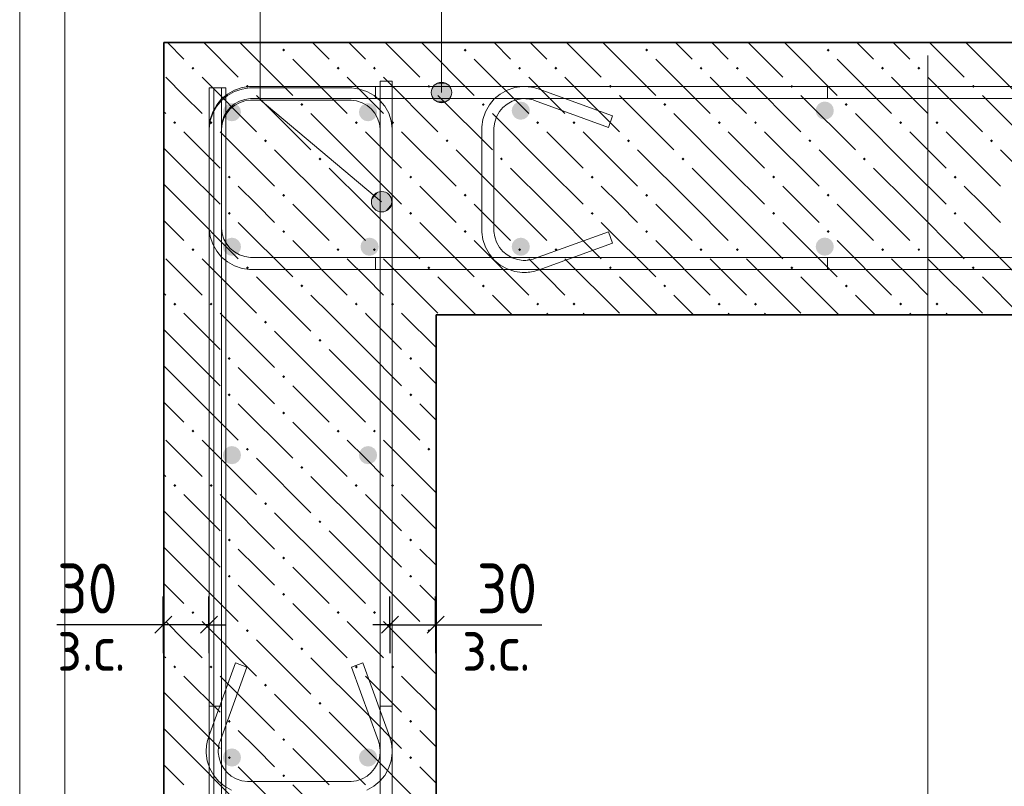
# Model space of a CAD drawing. Header units: millimetres. Extents: x 0 to 21005, y 0 to 14855.
# Tile 43 of 50: x 11630 to 13800, y 11291 to 12982. Entities that reach past the tile are written whole.
import ezdxf

# ---------------------------------------------------------------- set-up
doc = ezdxf.new("R2010")
doc.units = ezdxf.units.MM
for name, color, linetype, lineweight in [('Standard', 7, 'Continuous', 25), ('Позиционная метка линия выноска', 7, 'Continuous', 13), ('Стена фоновая арматура У1', 7, 'Continuous', 25), ('Стена фоновая арматура Х1', 7, 'Continuous', 25), ('Стена фоновая затяжка С-обр.', 7, 'Continuous', 25), ('Стена Хомут', 7, 'Continuous', 25)]:
    doc.layers.add(name, color=color, linetype=linetype, lineweight=lineweight)
doc.layers.add('ЖБ Стена верхний уровень', color=7, linetype='Continuous', lineweight=25, true_color=0x006e00)
doc.layers.add('Размерная выноска', color=7, linetype='Continuous')
doc.styles.add('ISOCPEUR', font='txt')

msp = doc.modelspace()

# ---------------------------------------------------------------- hatches: boundary and pattern name
at = {"layer": 'ЖБ Стена верхний уровень', "linetype": 'Continuous', "lineweight": 18, "transparency": 33554687}
for points in [[(12208.2, 12914.6), (12211.5, 12917.9), (12214.7, 12914.6), (12211.5, 12911.4)], [(12608.2, 12914.6), (12611.5, 12917.9), (12614.7, 12914.6), (12611.5, 12911.4)], [(13008.2, 12914.6), (13011.5, 12917.9), (13014.7, 12914.6), (13011.5, 12911.4)], [(13408.2, 12914.6), (13411.5, 12917.9), (13414.7, 12914.6), (13411.5, 12911.4)], [(12008.2, 12874.6), (12011.5, 12877.9), (12014.7, 12874.6), (12011.5, 12871.4)], [(12328.2, 12874.6), (12331.5, 12877.9), (12334.7, 12874.6), (12331.5, 12871.4)], [(12408.2, 12874.6), (12411.5, 12877.9), (12414.7, 12874.6), (12411.5, 12871.4)], [(12728.2, 12874.6), (12731.5, 12877.9), (12734.7, 12874.6), (12731.5, 12871.4)], [(12808.2, 12874.6), (12811.5, 12877.9), (12814.7, 12874.6), (12811.5, 12871.4)], [(13128.2, 12874.6), (13131.5, 12877.9), (13134.7, 12874.6), (13131.5, 12871.4)], [(13208.2, 12874.6), (13211.5, 12877.9), (13214.7, 12874.6), (13211.5, 12871.4)], [(13528.2, 12874.6), (13531.5, 12877.9), (13534.7, 12874.6), (13531.5, 12871.4)], [(13608.2, 12874.6), (13611.5, 12877.9), (13614.7, 12874.6), (13611.5, 12871.4)], [(12128.2, 12834.6), (12131.5, 12837.9), (12134.7, 12834.6), (12131.5, 12831.4)], [(12528.2, 12834.6), (12531.5, 12837.9), (12534.7, 12834.6), (12531.5, 12831.4)], [(12928.2, 12834.6), (12931.5, 12837.9), (12934.7, 12834.6), (12931.5, 12831.4)], [(13328.2, 12834.6), (13331.5, 12837.9), (13334.7, 12834.6), (13331.5, 12831.4)], [(13728.2, 12834.6), (13731.5, 12837.9), (13734.7, 12834.6), (13731.5, 12831.4)], [(12248.2, 12794.6), (12251.5, 12797.9), (12254.7, 12794.6), (12251.5, 12791.4)], [(12648.2, 12794.6), (12651.5, 12797.9), (12654.7, 12794.6), (12651.5, 12791.4)], [(13048.2, 12794.6), (13051.5, 12797.9), (13054.7, 12794.6), (13051.5, 12791.4)], [(13448.2, 12794.6), (13451.5, 12797.9), (13454.7, 12794.6), (13451.5, 12791.4)], [(11968.2, 12754.6), (11971.5, 12757.9), (11974.7, 12754.6), (11971.5, 12751.4)], [(12048.2, 12754.6), (12051.5, 12757.9), (12054.7, 12754.6), (12051.5, 12751.4)], [(12368.2, 12754.6), (12371.5, 12757.9), (12374.7, 12754.6), (12371.5, 12751.4)], [(12448.2, 12754.6), (12451.5, 12757.9), (12454.7, 12754.6), (12451.5, 12751.4)], [(12768.2, 12754.6), (12771.5, 12757.9), (12774.7, 12754.6), (12771.5, 12751.4)], [(12848.2, 12754.6), (12851.5, 12757.9), (12854.7, 12754.6), (12851.5, 12751.4)], [(13168.2, 12754.6), (13171.5, 12757.9), (13174.7, 12754.6), (13171.5, 12751.4)], [(13248.2, 12754.6), (13251.5, 12757.9), (13254.7, 12754.6), (13251.5, 12751.4)], [(13568.2, 12754.6), (13571.5, 12757.9), (13574.7, 12754.6), (13571.5, 12751.4)], [(13648.2, 12754.6), (13651.5, 12757.9), (13654.7, 12754.6), (13651.5, 12751.4)], [(12168.2, 12714.6), (12171.5, 12717.9), (12174.7, 12714.6), (12171.5, 12711.4)], [(12568.2, 12714.6), (12571.5, 12717.9), (12574.7, 12714.6), (12571.5, 12711.4)], [(12968.2, 12714.6), (12971.5, 12717.9), (12974.7, 12714.6), (12971.5, 12711.4)], [(13368.2, 12714.6), (13371.5, 12717.9), (13374.7, 12714.6), (13371.5, 12711.4)], [(13768.2, 12714.6), (13771.5, 12717.9), (13774.7, 12714.6), (13771.5, 12711.4)], [(12288.2, 12674.6), (12291.5, 12677.9), (12294.7, 12674.6), (12291.5, 12671.4)], [(12688.2, 12674.6), (12691.5, 12677.9), (12694.7, 12674.6), (12691.5, 12671.4)], [(13088.2, 12674.6), (13091.5, 12677.9), (13094.7, 12674.6), (13091.5, 12671.4)], [(13488.2, 12674.6), (13491.5, 12677.9), (13494.7, 12674.6), (13491.5, 12671.4)], [(12088.2, 12634.6), (12091.5, 12637.9), (12094.7, 12634.6), (12091.5, 12631.4)], [(12488.2, 12634.6), (12491.5, 12637.9), (12494.7, 12634.6), (12491.5, 12631.4)], [(12888.2, 12634.6), (12891.5, 12637.9), (12894.7, 12634.6), (12891.5, 12631.4)], [(13288.2, 12634.6), (13291.5, 12637.9), (13294.7, 12634.6), (13291.5, 12631.4)], [(13688.2, 12634.6), (13691.5, 12637.9), (13694.7, 12634.6), (13691.5, 12631.4)], [(12208.2, 12594.6), (12211.5, 12597.9), (12214.7, 12594.6), (12211.5, 12591.4)], [(12608.2, 12594.6), (12611.5, 12597.9), (12614.7, 12594.6), (12611.5, 12591.4)], [(13008.2, 12594.6), (13011.5, 12597.9), (13014.7, 12594.6), (13011.5, 12591.4)], [(13408.2, 12594.6), (13411.5, 12597.9), (13414.7, 12594.6), (13411.5, 12591.4)], [(12088.2, 12554.6), (12091.5, 12557.9), (12094.7, 12554.6), (12091.5, 12551.4)], [(12488.2, 12554.6), (12491.5, 12557.9), (12494.7, 12554.6), (12491.5, 12551.4)], [(12888.2, 12554.6), (12891.5, 12557.9), (12894.7, 12554.6), (12891.5, 12551.4)], [(13288.2, 12554.6), (13291.5, 12557.9), (13294.7, 12554.6), (13291.5, 12551.4)], [(13688.2, 12554.6), (13691.5, 12557.9), (13694.7, 12554.6), (13691.5, 12551.4)], [(12208.2, 12514.6), (12211.5, 12517.9), (12214.7, 12514.6), (12211.5, 12511.4)], [(12608.2, 12514.6), (12611.5, 12517.9), (12614.7, 12514.6), (12611.5, 12511.4)], [(13008.2, 12514.6), (13011.5, 12517.9), (13014.7, 12514.6), (13011.5, 12511.4)], [(13408.2, 12514.6), (13411.5, 12517.9), (13414.7, 12514.6), (13411.5, 12511.4)], [(12008.2, 12474.6), (12011.5, 12477.9), (12014.7, 12474.6), (12011.5, 12471.4)], [(12328.2, 12474.6), (12331.5, 12477.9), (12334.7, 12474.6), (12331.5, 12471.4)], [(12408.2, 12474.6), (12411.5, 12477.9), (12414.7, 12474.6), (12411.5, 12471.4)], [(12728.2, 12474.6), (12731.5, 12477.9), (12734.7, 12474.6), (12731.5, 12471.4)], [(12808.2, 12474.6), (12811.5, 12477.9), (12814.7, 12474.6), (12811.5, 12471.4)], [(13128.2, 12474.6), (13131.5, 12477.9), (13134.7, 12474.6), (13131.5, 12471.4)], [(13208.2, 12474.6), (13211.5, 12477.9), (13214.7, 12474.6), (13211.5, 12471.4)], [(13528.2, 12474.6), (13531.5, 12477.9), (13534.7, 12474.6), (13531.5, 12471.4)], [(13608.2, 12474.6), (13611.5, 12477.9), (13614.7, 12474.6), (13611.5, 12471.4)], [(12128.2, 12434.6), (12131.5, 12437.9), (12134.7, 12434.6), (12131.5, 12431.4)], [(12528.2, 12434.6), (12531.5, 12437.9), (12534.7, 12434.6), (12531.5, 12431.4)], [(12928.2, 12434.6), (12931.5, 12437.9), (12934.7, 12434.6), (12931.5, 12431.4)], [(13328.2, 12434.6), (13331.5, 12437.9), (13334.7, 12434.6), (13331.5, 12431.4)], [(13728.2, 12434.6), (13731.5, 12437.9), (13734.7, 12434.6), (13731.5, 12431.4)], [(12248.2, 12394.6), (12251.5, 12397.9), (12254.7, 12394.6), (12251.5, 12391.4)], [(12648.2, 12394.6), (12651.5, 12397.9), (12654.7, 12394.6), (12651.5, 12391.4)], [(13048.2, 12394.6), (13051.5, 12397.9), (13054.7, 12394.6), (13051.5, 12391.4)], [(13448.2, 12394.6), (13451.5, 12397.9), (13454.7, 12394.6), (13451.5, 12391.4)], [(11968.2, 12354.6), (11971.5, 12357.9), (11974.7, 12354.6), (11971.5, 12351.4)], [(12048.2, 12354.6), (12051.5, 12357.9), (12054.7, 12354.6), (12051.5, 12351.4)], [(12368.2, 12354.6), (12371.5, 12357.9), (12374.7, 12354.6), (12371.5, 12351.4)], [(12448.2, 12354.6), (12451.5, 12357.9), (12454.7, 12354.6), (12451.5, 12351.4)], [(12768.2, 12354.6), (12771.5, 12357.9), (12774.7, 12354.6), (12771.5, 12351.4)], [(12848.2, 12354.6), (12851.5, 12357.9), (12854.7, 12354.6), (12851.5, 12351.4)], [(13168.2, 12354.6), (13171.5, 12357.9), (13174.7, 12354.6), (13171.5, 12351.4)], [(13248.2, 12354.6), (13251.5, 12357.9), (13254.7, 12354.6), (13251.5, 12351.4)], [(13568.2, 12354.6), (13571.5, 12357.9), (13574.7, 12354.6), (13571.5, 12351.4)], [(13648.2, 12354.6), (13651.5, 12357.9), (13654.7, 12354.6), (13651.5, 12351.4)], [(12168.2, 12314.6), (12171.5, 12317.9), (12174.7, 12314.6), (12171.5, 12311.4)], [(12288.2, 12274.6), (12291.5, 12277.9), (12294.7, 12274.6), (12291.5, 12271.4)], [(12088.2, 12234.6), (12091.5, 12237.9), (12094.7, 12234.6), (12091.5, 12231.4)], [(12488.2, 12234.6), (12491.5, 12237.9), (12494.7, 12234.6), (12491.5, 12231.4)], [(12208.2, 12194.6), (12211.5, 12197.9), (12214.7, 12194.6), (12211.5, 12191.4)], [(12088.2, 12154.6), (12091.5, 12157.9), (12094.7, 12154.6), (12091.5, 12151.4)], [(12488.2, 12154.6), (12491.5, 12157.9), (12494.7, 12154.6), (12491.5, 12151.4)], [(12208.2, 12114.6), (12211.5, 12117.9), (12214.7, 12114.6), (12211.5, 12111.4)], [(12008.2, 12074.6), (12011.5, 12077.9), (12014.7, 12074.6), (12011.5, 12071.4)], [(12328.2, 12074.6), (12331.5, 12077.9), (12334.7, 12074.6), (12331.5, 12071.4)], [(12408.2, 12074.6), (12411.5, 12077.9), (12414.7, 12074.6), (12411.5, 12071.4)], [(12128.2, 12034.6), (12131.5, 12037.9), (12134.7, 12034.6), (12131.5, 12031.4)], [(12528.2, 12034.6), (12531.5, 12037.9), (12534.7, 12034.6), (12531.5, 12031.4)], [(12248.2, 11994.6), (12251.5, 11997.9), (12254.7, 11994.6), (12251.5, 11991.4)], [(11968.2, 11954.6), (11971.5, 11957.9), (11974.7, 11954.6), (11971.5, 11951.4)], [(12048.2, 11954.6), (12051.5, 11957.9), (12054.7, 11954.6), (12051.5, 11951.4)], [(12368.2, 11954.6), (12371.5, 11957.9), (12374.7, 11954.6), (12371.5, 11951.4)], [(12448.2, 11954.6), (12451.5, 11957.9), (12454.7, 11954.6), (12451.5, 11951.4)], [(12168.2, 11914.6), (12171.5, 11917.9), (12174.7, 11914.6), (12171.5, 11911.4)], [(12288.2, 11874.6), (12291.5, 11877.9), (12294.7, 11874.6), (12291.5, 11871.4)], [(12088.2, 11834.6), (12091.5, 11837.9), (12094.7, 11834.6), (12091.5, 11831.4)], [(12488.2, 11834.6), (12491.5, 11837.9), (12494.7, 11834.6), (12491.5, 11831.4)], [(12208.2, 11794.6), (12211.5, 11797.9), (12214.7, 11794.6), (12211.5, 11791.4)], [(12088.2, 11754.6), (12091.5, 11757.9), (12094.7, 11754.6), (12091.5, 11751.4)], [(12488.2, 11754.6), (12491.5, 11757.9), (12494.7, 11754.6), (12491.5, 11751.4)], [(12208.2, 11714.6), (12211.5, 11717.9), (12214.7, 11714.6), (12211.5, 11711.4)], [(12008.2, 11674.6), (12011.5, 11677.9), (12014.7, 11674.6), (12011.5, 11671.4)], [(12328.2, 11674.6), (12331.5, 11677.9), (12334.7, 11674.6), (12331.5, 11671.4)], [(12408.2, 11674.6), (12411.5, 11677.9), (12414.7, 11674.6), (12411.5, 11671.4)], [(12128.2, 11634.6), (12131.5, 11637.9), (12134.7, 11634.6), (12131.5, 11631.4)], [(12528.2, 11634.6), (12531.5, 11637.9), (12534.7, 11634.6), (12531.5, 11631.4)], [(12248.2, 11594.6), (12251.5, 11597.9), (12254.7, 11594.6), (12251.5, 11591.4)], [(11968.2, 11554.6), (11971.5, 11557.9), (11974.7, 11554.6), (11971.5, 11551.4)], [(12048.2, 11554.6), (12051.5, 11557.9), (12054.7, 11554.6), (12051.5, 11551.4)], [(12368.2, 11554.6), (12371.5, 11557.9), (12374.7, 11554.6), (12371.5, 11551.4)], [(12448.2, 11554.6), (12451.5, 11557.9), (12454.7, 11554.6), (12451.5, 11551.4)], [(12168.2, 11514.6), (12171.5, 11517.9), (12174.7, 11514.6), (12171.5, 11511.4)], [(12288.2, 11474.6), (12291.5, 11477.9), (12294.7, 11474.6), (12291.5, 11471.4)], [(12088.2, 11434.6), (12091.5, 11437.9), (12094.7, 11434.6), (12091.5, 11431.4)], [(12488.2, 11434.6), (12491.5, 11437.9), (12494.7, 11434.6), (12491.5, 11431.4)], [(12208.2, 11394.6), (12211.5, 11397.9), (12214.7, 11394.6), (12211.5, 11391.4)], [(12088.2, 11354.6), (12091.5, 11357.9), (12094.7, 11354.6), (12091.5, 11351.4)], [(12488.2, 11354.6), (12491.5, 11357.9), (12494.7, 11354.6), (12491.5, 11351.4)], [(12208.2, 11314.6), (12211.5, 11317.9), (12214.7, 11314.6), (12211.5, 11311.4)]]:
    msp.add_hatch(color=7, dxfattribs=at).paths.add_polyline_path(points, flags=16)
at = {"layer": 'Позиционная метка линия выноска', "linetype": 'Continuous', "lineweight": 13, "transparency": 33554687}
for points in [[(12578.6, 12832.3), (12539.9, 12832.3), (12536.8, 12821.1)], [(12578.6, 12832.3), (12536.8, 12821.1), (12581.8, 12821.1)], [(12570.5, 12840.4), (12548, 12840.4), (12539.9, 12832.3)], [(12570.5, 12840.4), (12539.9, 12832.3), (12578.6, 12832.3)], [(12548, 12840.4), (12570.5, 12840.4), (12559.3, 12843.6)], [(12581.8, 12821.1), (12536.8, 12821.1), (12539.9, 12809.8)], [(12581.8, 12821.1), (12539.9, 12809.8), (12578.6, 12809.8)], [(12578.6, 12809.8), (12539.9, 12809.8), (12548, 12801.7)], [(12578.6, 12809.8), (12548, 12801.7), (12570.5, 12801.7)], [(12570.5, 12801.7), (12548, 12801.7), (12559.3, 12798.6)], [(12405.4, 12584.1), (12419.8, 12601.3), (12410.2, 12594.7)], [(12419.8, 12601.3), (12405.4, 12584.1), (12406.4, 12572.7)], [(12419.8, 12601.3), (12406.4, 12572.7), (12431.2, 12602.3)], [(12431.2, 12602.3), (12406.4, 12572.7), (12413, 12563)], [(12431.2, 12602.3), (12413, 12563), (12441.9, 12597.5)], [(12441.9, 12597.5), (12413, 12563), (12423.6, 12558.2)], [(12441.9, 12597.5), (12423.6, 12558.2), (12448.5, 12587.9)], [(12448.5, 12587.9), (12423.6, 12558.2), (12435, 12559.2)], [(12448.5, 12587.9), (12435, 12559.2), (12449.5, 12576.5)], [(12449.5, 12576.5), (12435, 12559.2), (12444.7, 12565.8)]]:
    msp.add_hatch(color=7, dxfattribs=at).paths.add_polyline_path(points)
at = {"layer": 'Стена фоновая арматура Х1', "linetype": 'Continuous', "lineweight": 18, "transparency": 33554687}
for points in [[(12117.4, 12777.7), (12115.9, 12785.4), (12111.6, 12791.9), (12105.1, 12796.2), (12097.4, 12797.7), (12089.8, 12796.2), (12083.3, 12791.9), (12078.9, 12785.4), (12077.4, 12777.7), (12078.9, 12770.1), (12083.3, 12763.6), (12089.8, 12759.2), (12097.4, 12757.7), (12105.1, 12759.2), (12111.6, 12763.6), (12115.9, 12770.1)], [(12417.4, 12777.7), (12415.9, 12785.4), (12411.6, 12791.9), (12405.1, 12796.2), (12397.4, 12797.7), (12389.8, 12796.2), (12383.3, 12791.9), (12378.9, 12785.4), (12377.4, 12777.7), (12378.9, 12770.1), (12383.3, 12763.6), (12389.8, 12759.2), (12397.4, 12757.7), (12405.1, 12759.2), (12411.6, 12763.6), (12415.9, 12770.1)], [(12754.1, 12781), (12752.6, 12788.7), (12748.2, 12795.2), (12741.7, 12799.5), (12734.1, 12801), (12726.4, 12799.5), (12719.9, 12795.2), (12715.6, 12788.7), (12714.1, 12781), (12715.6, 12773.4), (12719.9, 12766.9), (12726.4, 12762.6), (12734.1, 12761), (12741.7, 12762.6), (12748.2, 12766.9), (12752.6, 12773.4)], [(13424.1, 12781.3), (13422.6, 12788.9), (13418.3, 12795.4), (13411.8, 12799.7), (13404.1, 12801.3), (13396.5, 12799.7), (13390, 12795.4), (13385.6, 12788.9), (13384.1, 12781.3), (13385.6, 12773.6), (13390, 12767.1), (13396.5, 12762.8), (13404.1, 12761.3), (13411.8, 12762.8), (13418.3, 12767.1), (13422.6, 12773.6)], [(12117.4, 12481.1), (12115.9, 12488.7), (12111.6, 12495.2), (12105.1, 12499.5), (12097.4, 12501.1), (12089.8, 12499.5), (12083.3, 12495.2), (12078.9, 12488.7), (12077.4, 12481.1), (12078.9, 12473.4), (12083.3, 12466.9), (12089.8, 12462.6), (12097.4, 12461.1), (12105.1, 12462.6), (12111.6, 12466.9), (12115.9, 12473.4)], [(12420.8, 12481.1), (12419.2, 12488.7), (12414.9, 12495.2), (12408.4, 12499.5), (12400.8, 12501.1), (12393.1, 12499.5), (12386.6, 12495.2), (12382.3, 12488.7), (12380.8, 12481.1), (12382.3, 12473.4), (12386.6, 12466.9), (12393.1, 12462.6), (12400.8, 12461.1), (12408.4, 12462.6), (12414.9, 12466.9), (12419.2, 12473.4)], [(12754.1, 12481.1), (12752.6, 12488.7), (12748.2, 12495.2), (12741.7, 12499.5), (12734.1, 12501.1), (12726.4, 12499.5), (12719.9, 12495.2), (12715.6, 12488.7), (12714.1, 12481.1), (12715.6, 12473.4), (12719.9, 12466.9), (12726.4, 12462.6), (12734.1, 12461.1), (12741.7, 12462.6), (12748.2, 12466.9), (12752.6, 12473.4)], [(13424.1, 12481.3), (13422.6, 12489), (13418.3, 12495.4), (13411.8, 12499.8), (13404.1, 12501.3), (13396.5, 12499.8), (13390, 12495.4), (13385.6, 12489), (13384.1, 12481.3), (13385.6, 12473.7), (13390, 12467.2), (13396.5, 12462.8), (13404.1, 12461.3), (13411.8, 12462.8), (13418.3, 12467.2), (13422.6, 12473.7)], [(12117.4, 12021.6), (12115.9, 12029.3), (12111.6, 12035.8), (12105.1, 12040.1), (12097.4, 12041.6), (12089.8, 12040.1), (12083.3, 12035.8), (12078.9, 12029.3), (12077.4, 12021.6), (12078.9, 12014), (12083.3, 12007.5), (12089.8, 12003.2), (12097.4, 12001.6), (12105.1, 12003.2), (12111.6, 12007.5), (12115.9, 12014)], [(12417.4, 12021.6), (12415.9, 12029.3), (12411.6, 12035.8), (12405.1, 12040.1), (12397.4, 12041.6), (12389.8, 12040.1), (12383.3, 12035.8), (12378.9, 12029.3), (12377.4, 12021.6), (12378.9, 12014), (12383.3, 12007.5), (12389.8, 12003.2), (12397.4, 12001.6), (12405.1, 12003.2), (12411.6, 12007.5), (12415.9, 12014)], [(12117.4, 11355), (12115.9, 11362.6), (12111.6, 11369.1), (12105.1, 11373.5), (12097.4, 11375), (12089.8, 11373.5), (12083.3, 11369.1), (12078.9, 11362.6), (12077.4, 11355), (12078.9, 11347.3), (12083.3, 11340.8), (12089.8, 11336.5), (12097.4, 11335), (12105.1, 11336.5), (12111.6, 11340.8), (12115.9, 11347.3)], [(12417.4, 11355), (12415.9, 11362.6), (12411.6, 11369.1), (12405.1, 11373.5), (12397.4, 11375), (12389.8, 11373.5), (12383.3, 11369.1), (12378.9, 11362.6), (12377.4, 11355), (12378.9, 11347.3), (12383.3, 11340.8), (12389.8, 11336.5), (12397.4, 11335), (12405.1, 11336.5), (12411.6, 11340.8), (12415.9, 11347.3)]]:
    msp.add_hatch(color=7, dxfattribs=at).paths.add_polyline_path(points)

# ---------------------------------------------------------------- linework, layer by layer
at = {"layer": 'Standard', "color": 251, "linetype": 'Continuous', "lineweight": -3, "true_color": 0x656565, "transparency": 33554687}
for p, q in [((11946.1, 11647.6), (11946.1, 11710.1)), ((12046.6, 11647.6), (12046.6, 11710.1)), ((12445.6, 11647.6), (12445.6, 11710.1)), ((12546.1, 11647.6), (12546.1, 11710.1)), ((11946.1, 11647.6), (11946.1, 11585.1)), ((12046.6, 11647.6), (12046.6, 11585.1)), ((12445.6, 11647.6), (12445.6, 11585.1)), ((12546.1, 11647.6), (12546.1, 11585.1))]:
    msp.add_line(p, q, dxfattribs=at)
at = {"layer": 'Standard', "color": 7, "linetype": 'Continuous', "lineweight": 25, "transparency": 33554687}
for p, q in [((11964.9, 11666.3), (11927.4, 11628.8)), ((12065.4, 11666.3), (12027.9, 11628.8)), ((12426.9, 11628.8), (12464.4, 11666.3)), ((12527.4, 11628.8), (12564.9, 11666.3))]:
    msp.add_line(p, q, dxfattribs=at)
at = {"layer": 'Standard', "color": 7, "linetype": 'Continuous', "lineweight": -3, "transparency": 33554687}
for p, q in [((11946.1, 11647.6), (11908.6, 11647.6)), ((12046.6, 11647.6), (11946.1, 11647.6)), ((12046.6, 11647.6), (12084.1, 11647.6)), ((12445.6, 11647.6), (12408.2, 11647.6)), ((12445.6, 11647.6), (12546.1, 11647.6)), ((12546.1, 11647.6), (12583.6, 11647.6))]:
    msp.add_line(p, q, dxfattribs=at)
at = {"layer": 'Standard', "color": 220, "linetype": 'Continuous', "lineweight": 13, "transparency": 33554687}
msp.add_lwpolyline([(15719.7, 14436.7), (11629.6, 14436.7), (11629.6, 10086.7), (15719.7, 10086.7), (15719.7, 14436.7)], dxfattribs=at)
at = {"layer": 'Standard', "color": 254, "linetype": 'Continuous', "lineweight": 13, "true_color": 0xc4c4ff, "transparency": 33554687}
msp.add_lwpolyline([(11629.6, 10603.3), (11729, 10603.3), (11729, 13787.9), (11629.6, 13787.9)], dxfattribs=at)
at = {"layer": 'ЖБ Стена верхний уровень', "color": 7, "linetype": 'Continuous', "lineweight": 35, "transparency": 33554687}
for p, q in [((11947.4, 12931.1), (11947.4, 12331.1)), ((14815.5, 12931.1), (11947.4, 12931.1)), ((11947.4, 12331.1), (11947.4, 10936.7)), ((12547.4, 10936.7), (12547.4, 12331.1)), ((12547.4, 12331.1), (14815.5, 12331.1))]:
    msp.add_line(p, q, dxfattribs=at)
at = {"layer": 'ЖБ Стена верхний уровень', "color": 9, "linetype": 'Continuous', "lineweight": 18, "true_color": 0xc7c7c7, "transparency": 33554687}
for p, q in [((11955.1, 12931.1), (11991.5, 12894.6)), ((12035.1, 12931.1), (12111.5, 12854.6)), ((12115.1, 12931.1), (12231.5, 12814.6)), ((12275.1, 12931.1), (12311.5, 12894.6)), ((12355.1, 12931.1), (12391.5, 12894.6)), ((12435.1, 12931.1), (12511.5, 12854.6)), ((12515.1, 12931.1), (12631.5, 12814.6)), ((12675.1, 12931.1), (12711.5, 12894.6)), ((12755.1, 12931.1), (12791.5, 12894.6)), ((12835.1, 12931.1), (12911.5, 12854.6)), ((12915.1, 12931.1), (13031.5, 12814.6)), ((13075.1, 12931.1), (13111.5, 12894.6)), ((13155.1, 12931.1), (13191.5, 12894.6)), ((13235.1, 12931.1), (13311.5, 12854.6)), ((13315.1, 12931.1), (13431.5, 12814.6)), ((13475.1, 12931.1), (13511.5, 12894.6)), ((13555.1, 12931.1), (13591.5, 12894.6)), ((13635.1, 12931.1), (13711.5, 12854.6)), ((13715.1, 12931.1), (13831.5, 12814.6)), ((12231.5, 12894.6), (12351.5, 12774.6)), ((12631.5, 12894.6), (12751.5, 12774.6)), ((13031.5, 12894.6), (13151.5, 12774.6)), ((13431.5, 12894.6), (13551.5, 12774.6)), ((11991.5, 12814.6), (11951.5, 12854.6)), ((12031.5, 12854.6), (12151.5, 12734.6)), ((12391.5, 12814.6), (12351.5, 12854.6)), ((12431.5, 12854.6), (12551.5, 12734.6)), ((12791.5, 12814.6), (12751.5, 12854.6)), ((12831.5, 12854.6), (12951.5, 12734.6)), ((13191.5, 12814.6), (13151.5, 12854.6)), ((13231.5, 12854.6), (13351.5, 12734.6)), ((13591.5, 12814.6), (13551.5, 12854.6)), ((13631.5, 12854.6), (13751.5, 12734.6)), ((12031.5, 12774.6), (11991.5, 12814.6)), ((12151.5, 12814.6), (12271.5, 12694.6)), ((12431.5, 12774.6), (12391.5, 12814.6)), ((12551.5, 12814.6), (12671.5, 12694.6)), ((12831.5, 12774.6), (12791.5, 12814.6)), ((12951.5, 12814.6), (13071.5, 12694.6)), ((13231.5, 12774.6), (13191.5, 12814.6)), ((13351.5, 12814.6), (13471.5, 12694.6)), ((13631.5, 12774.6), (13591.5, 12814.6)), ((13751.5, 12814.6), (13871.5, 12694.6)), ((11947.4, 12778.7), (11951.5, 12774.6)), ((12391.5, 12654.6), (12271.5, 12774.6)), ((12791.5, 12654.6), (12671.5, 12774.6)), ((13191.5, 12654.6), (13071.5, 12774.6)), ((13591.5, 12654.6), (13471.5, 12774.6)), ((11991.5, 12734.6), (12071.5, 12654.6)), ((12071.5, 12734.6), (12191.5, 12614.6)), ((12391.5, 12734.6), (12471.5, 12654.6)), ((12471.5, 12734.6), (12591.5, 12614.6)), ((12791.5, 12734.6), (12871.5, 12654.6)), ((12871.5, 12734.6), (12991.5, 12614.6)), ((13191.5, 12734.6), (13271.5, 12654.6)), ((13271.5, 12734.6), (13391.5, 12614.6)), ((13591.5, 12734.6), (13671.5, 12654.6)), ((13671.5, 12734.6), (13791.5, 12614.6)), ((11991.5, 12654.6), (11947.4, 12698.7)), ((12311.5, 12574.6), (12191.5, 12694.6)), ((12711.5, 12574.6), (12591.5, 12694.6)), ((13111.5, 12574.6), (12991.5, 12694.6)), ((13511.5, 12574.6), (13391.5, 12694.6)), ((13911.5, 12574.6), (13791.5, 12694.6)), ((11991.5, 12654.6), (12071.5, 12574.6)), ((12311.5, 12654.6), (12391.5, 12574.6)), ((12391.5, 12654.6), (12471.5, 12574.6)), ((12711.5, 12654.6), (12791.5, 12574.6)), ((12791.5, 12654.6), (12871.5, 12574.6)), ((13111.5, 12654.6), (13191.5, 12574.6)), ((13191.5, 12654.6), (13271.5, 12574.6)), ((13511.5, 12654.6), (13591.5, 12574.6)), ((13591.5, 12654.6), (13671.5, 12574.6)), ((11947.4, 12618.7), (11991.5, 12574.6)), ((12151.5, 12574.6), (12111.5, 12614.6)), ((12551.5, 12574.6), (12511.5, 12614.6)), ((12951.5, 12574.6), (12911.5, 12614.6)), ((13351.5, 12574.6), (13311.5, 12614.6)), ((13751.5, 12574.6), (13711.5, 12614.6)), ((11991.5, 12574.6), (12111.5, 12454.6)), ((12191.5, 12534.6), (12151.5, 12574.6)), ((12231.5, 12574.6), (12311.5, 12494.6)), ((12311.5, 12574.6), (12391.5, 12494.6)), ((12391.5, 12574.6), (12511.5, 12454.6)), ((12591.5, 12534.6), (12551.5, 12574.6)), ((12631.5, 12574.6), (12711.5, 12494.6)), ((12711.5, 12574.6), (12791.5, 12494.6)), ((12791.5, 12574.6), (12911.5, 12454.6)), ((12991.5, 12534.6), (12951.5, 12574.6)), ((13031.5, 12574.6), (13111.5, 12494.6)), ((13111.5, 12574.6), (13191.5, 12494.6)), ((13191.5, 12574.6), (13311.5, 12454.6)), ((13391.5, 12534.6), (13351.5, 12574.6)), ((13431.5, 12574.6), (13511.5, 12494.6)), ((13511.5, 12574.6), (13591.5, 12494.6)), ((13591.5, 12574.6), (13711.5, 12454.6)), ((13791.5, 12534.6), (13751.5, 12574.6)), ((11947.4, 12538.7), (11991.5, 12494.6)), ((12111.5, 12534.6), (12231.5, 12414.6)), ((12511.5, 12534.6), (12631.5, 12414.6)), ((12911.5, 12534.6), (13031.5, 12414.6)), ((13311.5, 12534.6), (13431.5, 12414.6)), ((13711.5, 12534.6), (13831.5, 12414.6)), ((12231.5, 12494.6), (12351.5, 12374.6)), ((12631.5, 12494.6), (12751.5, 12374.6)), ((13031.5, 12494.6), (13151.5, 12374.6)), ((13431.5, 12494.6), (13551.5, 12374.6)), ((11991.5, 12414.6), (11951.5, 12454.6)), ((12031.5, 12454.6), (12151.5, 12334.6)), ((12391.5, 12414.6), (12351.5, 12454.6)), ((12431.5, 12454.6), (12551.5, 12334.6)), ((12791.5, 12414.6), (12751.5, 12454.6)), ((12831.5, 12454.6), (12951.5, 12334.6)), ((13191.5, 12414.6), (13151.5, 12454.6)), ((13231.5, 12454.6), (13351.5, 12334.6)), ((13591.5, 12414.6), (13551.5, 12454.6)), ((13631.5, 12454.6), (13751.5, 12334.6)), ((12031.5, 12374.6), (11991.5, 12414.6)), ((12151.5, 12414.6), (12235.1, 12331.1)), ((12431.5, 12374.6), (12391.5, 12414.6)), ((12551.5, 12414.6), (12635.1, 12331.1)), ((12831.5, 12374.6), (12791.5, 12414.6)), ((12951.5, 12414.6), (13035.1, 12331.1)), ((13231.5, 12374.6), (13191.5, 12414.6)), ((13351.5, 12414.6), (13435.1, 12331.1)), ((13631.5, 12374.6), (13591.5, 12414.6)), ((13751.5, 12414.6), (13835.1, 12331.1)), ((11947.4, 12378.7), (11951.5, 12374.6)), ((12315.1, 12331.1), (12271.5, 12374.6)), ((12715.1, 12331.1), (12671.5, 12374.6)), ((13115.1, 12331.1), (13071.5, 12374.6)), ((13515.1, 12331.1), (13471.5, 12374.6)), ((11991.5, 12334.6), (11995.1, 12331.1)), ((11995.1, 12331.1), (12071.5, 12254.6)), ((12071.5, 12334.6), (12075.1, 12331.1)), ((12075.1, 12331.1), (12191.5, 12214.6)), ((12235.1, 12331.1), (12271.5, 12294.6)), ((12391.5, 12254.6), (12315.1, 12331.1)), ((12391.5, 12334.6), (12395.1, 12331.1)), ((12395.1, 12331.1), (12471.5, 12254.6)), ((12471.5, 12334.6), (12475.1, 12331.1)), ((12475.1, 12331.1), (12547.4, 12258.7)), ((12791.5, 12334.6), (12795.1, 12331.1)), ((12871.5, 12334.6), (12875.1, 12331.1)), ((13191.5, 12334.6), (13195.1, 12331.1)), ((13271.5, 12334.6), (13275.1, 12331.1)), ((13591.5, 12334.6), (13595.1, 12331.1)), ((13671.5, 12334.6), (13675.1, 12331.1)), ((11991.5, 12254.6), (11947.4, 12298.7)), ((12311.5, 12174.6), (12191.5, 12294.6)), ((11991.5, 12254.6), (12071.5, 12174.6)), ((12311.5, 12254.6), (12391.5, 12174.6)), ((12391.5, 12254.6), (12471.5, 12174.6)), ((11947.4, 12218.7), (11991.5, 12174.6)), ((12151.5, 12174.6), (12111.5, 12214.6)), ((12547.4, 12178.7), (12511.5, 12214.6)), ((11991.5, 12174.6), (12111.5, 12054.6)), ((12191.5, 12134.6), (12151.5, 12174.6)), ((12231.5, 12174.6), (12311.5, 12094.6)), ((12311.5, 12174.6), (12391.5, 12094.6)), ((12391.5, 12174.6), (12511.5, 12054.6)), ((11947.4, 12138.7), (11991.5, 12094.6)), ((12111.5, 12134.6), (12231.5, 12014.6)), ((12511.5, 12134.6), (12547.4, 12098.7)), ((12231.5, 12094.6), (12351.5, 11974.6)), ((11991.5, 12014.6), (11951.5, 12054.6)), ((12031.5, 12054.6), (12151.5, 11934.6)), ((12391.5, 12014.6), (12351.5, 12054.6)), ((12431.5, 12054.6), (12547.4, 11938.7)), ((12031.5, 11974.6), (11991.5, 12014.6)), ((12151.5, 12014.6), (12271.5, 11894.6)), ((12431.5, 11974.6), (12391.5, 12014.6)), ((11947.4, 11978.7), (11951.5, 11974.6)), ((12391.5, 11854.6), (12271.5, 11974.6)), ((11991.5, 11934.6), (12071.5, 11854.6)), ((12071.5, 11934.6), (12191.5, 11814.6)), ((12391.5, 11934.6), (12471.5, 11854.6)), ((12471.5, 11934.6), (12547.4, 11858.7)), ((11991.5, 11854.6), (11947.4, 11898.7)), ((12311.5, 11774.6), (12191.5, 11894.6)), ((11991.5, 11854.6), (12071.5, 11774.6)), ((12311.5, 11854.6), (12391.5, 11774.6)), ((12391.5, 11854.6), (12471.5, 11774.6)), ((11947.4, 11818.7), (11991.5, 11774.6)), ((12151.5, 11774.6), (12111.5, 11814.6)), ((12547.4, 11778.7), (12511.5, 11814.6)), ((11991.5, 11774.6), (12111.5, 11654.6)), ((12191.5, 11734.6), (12151.5, 11774.6)), ((12231.5, 11774.6), (12311.5, 11694.6)), ((12311.5, 11774.6), (12391.5, 11694.6)), ((12391.5, 11774.6), (12511.5, 11654.6)), ((11947.4, 11738.7), (11991.5, 11694.6)), ((12111.5, 11734.6), (12231.5, 11614.6)), ((12511.5, 11734.6), (12547.4, 11698.7)), ((12231.5, 11694.6), (12351.5, 11574.6)), ((11991.5, 11614.6), (11951.5, 11654.6)), ((12031.5, 11654.6), (12151.5, 11534.6)), ((12391.5, 11614.6), (12351.5, 11654.6)), ((12431.5, 11654.6), (12547.4, 11538.7)), ((12031.5, 11574.6), (11991.5, 11614.6)), ((12151.5, 11614.6), (12271.5, 11494.6)), ((12431.5, 11574.6), (12391.5, 11614.6)), ((11947.4, 11578.7), (11951.5, 11574.6)), ((12391.5, 11454.6), (12271.5, 11574.6)), ((11991.5, 11534.6), (12071.5, 11454.6)), ((12071.5, 11534.6), (12191.5, 11414.6)), ((12391.5, 11534.6), (12471.5, 11454.6)), ((12471.5, 11534.6), (12547.4, 11458.7)), ((11991.5, 11454.6), (11947.4, 11498.7)), ((12311.5, 11374.6), (12191.5, 11494.6)), ((11991.5, 11454.6), (12071.5, 11374.6)), ((12311.5, 11454.6), (12391.5, 11374.6)), ((12391.5, 11454.6), (12471.5, 11374.6)), ((11947.4, 11418.7), (11991.5, 11374.6)), ((12151.5, 11374.6), (12111.5, 11414.6)), ((12547.4, 11378.7), (12511.5, 11414.6)), ((11991.5, 11374.6), (12111.5, 11254.6)), ((12191.5, 11334.6), (12151.5, 11374.6)), ((12231.5, 11374.6), (12311.5, 11294.6)), ((12311.5, 11374.6), (12391.5, 11294.6)), ((12391.5, 11374.6), (12511.5, 11254.6)), ((11947.4, 11338.7), (11991.5, 11294.6)), ((12111.5, 11334.6), (12231.5, 11214.6)), ((12511.5, 11334.6), (12547.4, 11298.7)), ((12231.5, 11294.6), (12351.5, 11174.6))]:
    msp.add_line(p, q, dxfattribs=at)
at = {"layer": 'Позиционная метка линия выноска', "color": 7, "linetype": 'Continuous', "lineweight": 13, "transparency": 33554687}
for p, q in [((13631.2, 11194.6), (13631.2, 12902.6)), ((12559.3, 12843.6), (12559.3, 12843.6)), ((12536.8, 12821.1), (12536.8, 12821.1)), ((12581.8, 12821.1), (12581.8, 12821.1)), ((12559.3, 12798.6), (12559.3, 12798.6)), ((12410.2, 12594.7), (12410.2, 12594.7)), ((12441.9, 12597.5), (12441.9, 12597.5)), ((12444.7, 12565.8), (12444.7, 12565.8)), ((12413, 12563), (12413, 12563))]:
    msp.add_line(p, q, dxfattribs=at)
for points in [[(12559.3, 13404.9), (12159.3, 13404.9), (12159.3, 12804.9), (12427.4, 12580.3)], [(13462.6, 13404.9), (12559.3, 13404.9), (12559.3, 12821.1)]]:
    msp.add_lwpolyline(points, dxfattribs=at)
for centre in [(12559.3, 12821.1), (12427.4, 12580.3)]:
    msp.add_circle(centre, 22.5, dxfattribs=at)
at = {"layer": 'Размерная выноска', "color": 7, "linetype": 'Continuous', "lineweight": -3, "transparency": 33554687}
for p, q in [((11946.1, 11647.6), (11711.5, 11647.6)), ((12546.1, 11647.6), (12780.8, 11647.6))]:
    msp.add_line(p, q, dxfattribs=at)
at = {"layer": 'Стена фоновая арматура У1', "color": 7, "linetype": 'Continuous', "lineweight": 13, "transparency": 33554687}
for points in [[(12074.1, 12831.1), (12074.1, 10923.3), (12047.4, 10923.3), (12047.4, 12831.1), (12074.1, 12831.1)], [(12074.1, 12831.1), (12074.1, 10923.3), (12047.4, 10923.3), (12047.4, 12831.1), (12074.1, 12831.1)], [(12074.1, 12831.1), (12074.1, 10923.3), (12047.4, 10923.3), (12047.4, 12831.1), (12074.1, 12831.1)], [(12084.1, 12831.1), (12084.1, 10923.3), (12057.4, 10923.3), (12057.4, 12831.1), (12084.1, 12831.1)], [(12084.1, 12831.1), (12084.1, 10923.3), (12057.4, 10923.3), (12057.4, 12831.1), (12084.1, 12831.1)], [(14828.8, 12807.7), (12414.1, 12807.7), (12414.1, 12834.4), (14828.8, 12834.4), (14828.8, 12807.7)], [(14828.8, 12807.7), (12414.1, 12807.7), (12414.1, 12834.4), (14828.8, 12834.4), (14828.8, 12807.7)], [(14828.8, 12807.7), (12414.1, 12807.7), (12414.1, 12834.4), (14828.8, 12834.4), (14828.8, 12807.7)], [(12450.8, 12846.1), (12450.8, 10938.4), (12424.1, 10938.4), (12424.1, 12846.1), (12450.8, 12846.1)], [(14828.8, 12431.1), (12414.1, 12431.1), (12414.1, 12457.7), (14828.8, 12457.7), (14828.8, 12431.1)], [(14828.8, 12431.1), (12414.1, 12431.1), (12414.1, 12457.7), (14828.8, 12457.7), (14828.8, 12431.1)], [(14828.8, 12431.1), (12414.1, 12431.1), (12414.1, 12457.7), (14828.8, 12457.7), (14828.8, 12431.1)]]:
    msp.add_lwpolyline(points, dxfattribs=at)
at = {"layer": 'Стена фоновая затяжка С-обр.', "color": 98, "linetype": 'Continuous', "lineweight": 13, "true_color": 0x005000, "transparency": 33554687}
for points in [[(12927.4, 12744.3), (12764, 12803.8), (12761.3, 12804.7), (12758.6, 12805.4), (12756, 12806.1), (12753.3, 12806.6), (12750.6, 12807), (12747.8, 12807.3), (12745.1, 12807.5), (12742.3, 12807.6), (12739.1, 12807.6), (12727.1, 12805.9), (12714.9, 12801.9), (12703.7, 12795.6), (12694.6, 12788), (12687, 12778.9), (12680.7, 12767.8), (12676.7, 12755.5), (12675, 12743.5), (12675, 12515), (12676.7, 12503), (12680.7, 12490.8), (12687, 12479.6), (12694.6, 12470.5), (12703.7, 12462.9), (12714.9, 12456.6), (12727.1, 12452.6), (12739.1, 12450.9), (12742.3, 12450.9), (12745.1, 12451), (12747.8, 12451.2), (12750.6, 12451.5), (12753.3, 12452), (12756, 12452.5), (12758.6, 12453.1), (12761.3, 12453.9), (12764, 12454.8), (12927.4, 12514.2), (12936.5, 12489.2), (12772.7, 12429.6), (12769.1, 12428.4), (12765.4, 12427.3), (12761.7, 12426.4), (12757.9, 12425.7), (12754.1, 12425.1), (12750.3, 12424.7), (12746.5, 12424.4), (12742.7, 12424.3), (12737.3, 12424.3), (12721, 12426.5), (12704.1, 12432.1), (12688.5, 12440.8), (12675.7, 12451.6), (12665, 12464.4), (12656.2, 12480), (12650.6, 12496.9), (12648.4, 12513.2), (12648.4, 12745.3), (12650.6, 12761.6), (12656.2, 12778.5), (12665, 12794.1), (12675.7, 12807), (12688.5, 12817.7), (12704.1, 12826.4), (12721, 12832), (12737.3, 12834.3), (12742.7, 12834.3), (12746.5, 12834.1), (12750.3, 12833.9), (12754.1, 12833.4), (12757.9, 12832.8), (12761.7, 12832.1), (12765.4, 12831.2), (12769.1, 12830.2), (12772.7, 12829), (12936.5, 12769.4), (12927.4, 12744.3)], [(12927.4, 12744.3), (12764, 12803.8), (12761.3, 12804.7), (12758.6, 12805.4), (12756, 12806.1), (12753.3, 12806.6), (12750.6, 12807), (12747.8, 12807.3), (12745.1, 12807.5), (12742.3, 12807.6), (12739.1, 12807.6), (12727.1, 12805.9), (12714.9, 12801.9), (12703.7, 12795.6), (12694.6, 12788), (12687, 12778.9), (12680.7, 12767.8), (12676.7, 12755.5), (12675, 12743.5), (12675, 12515), (12676.7, 12503), (12680.7, 12490.8), (12687, 12479.6), (12694.6, 12470.5), (12703.7, 12462.9), (12714.9, 12456.6), (12727.1, 12452.6), (12739.1, 12450.9), (12742.3, 12450.9), (12745.1, 12451), (12747.8, 12451.2), (12750.6, 12451.5), (12753.3, 12452), (12756, 12452.5), (12758.6, 12453.1), (12761.3, 12453.9), (12764, 12454.8), (12927.4, 12514.2), (12936.5, 12489.2), (12772.7, 12429.6), (12769.1, 12428.4), (12765.4, 12427.3), (12761.7, 12426.4), (12757.9, 12425.7), (12754.1, 12425.1), (12750.3, 12424.7), (12746.5, 12424.4), (12742.7, 12424.3), (12737.3, 12424.3), (12721, 12426.5), (12704.1, 12432.1), (12688.5, 12440.8), (12675.7, 12451.6), (12665, 12464.4), (12656.2, 12480), (12650.6, 12496.9), (12648.4, 12513.2), (12648.4, 12745.3), (12650.6, 12761.6), (12656.2, 12778.5), (12665, 12794.1), (12675.7, 12807), (12688.5, 12817.7), (12704.1, 12826.4), (12721, 12832), (12737.3, 12834.3), (12742.7, 12834.3), (12746.5, 12834.1), (12750.3, 12833.9), (12754.1, 12833.4), (12757.9, 12832.8), (12761.7, 12832.1), (12765.4, 12831.2), (12769.1, 12830.2), (12772.7, 12829), (12936.5, 12769.4), (12927.4, 12744.3)], [(12096.4, 11283.2), (12080.8, 11291.9), (12067.9, 11302.6), (12057.2, 11315.5), (12048.5, 11331.1), (12042.9, 11348), (12040.6, 11364.3), (12040.6, 11369.7), (12040.8, 11373.4), (12041, 11377.3), (12041.5, 11381.1), (12042.1, 11384.9), (12042.8, 11388.6), (12043.7, 11392.4), (12044.7, 11396.1), (12045.9, 11399.7), (12105.5, 11563.5), (12130.6, 11554.4), (12071.1, 11390.9), (12070.2, 11388.3), (12069.5, 11385.6), (12068.8, 11382.9), (12068.3, 11380.2), (12067.9, 11377.5), (12067.6, 11374.8), (12067.4, 11372), (12067.3, 11369.2), (12067.3, 11366.1), (12069, 11354.1), (12073, 11341.9), (12079.3, 11330.7), (12086.9, 11321.6), (12096, 11314), (12107.1, 11307.7), (12119.4, 11303.7), (12131.4, 11302), (12359.9, 11302), (12371.9, 11303.7), (12384.1, 11307.7), (12395.3, 11314), (12404.4, 11321.6), (12412, 11330.7), (12418.3, 11341.9), (12422.3, 11354.1), (12424, 11366.1), (12424, 11369.2), (12423.9, 11372), (12423.7, 11374.8), (12423.4, 11377.5), (12423, 11380.2), (12422.4, 11382.9), (12421.8, 11385.6), (12421, 11388.3), (12420.1, 11390.9), (12360.7, 11554.4), (12385.7, 11563.5)], [(12385.7, 11563.5), (12445.3, 11399.7), (12446.5, 11396.1), (12447.6, 11392.4), (12448.5, 11388.6), (12449.2, 11384.9), (12449.8, 11381.1), (12450.2, 11377.3), (12450.5, 11373.4), (12450.6, 11369.7), (12450.6, 11364.3), (12448.4, 11348), (12442.8, 11331.1), (12434.1, 11315.5), (12423.3, 11302.6), (12410.5, 11291.9), (12394.9, 11283.2)]]:
    msp.add_lwpolyline(points, dxfattribs=at)
at = {"layer": 'Стена Хомут', "color": 36, "linetype": 'Continuous', "lineweight": 13, "true_color": 0x6e3c1e, "transparency": 33554687}
for points in [[(13410, 12431.1), (12136.3, 12431.1), (12120.1, 12433.3), (12103.1, 12438.9), (12087.6, 12447.6), (12074.7, 12458.4), (12064, 12471.2), (12055.3, 12486.8), (12049.7, 12503.7), (12047.4, 12520), (12047.4, 12745.5), (12049.7, 12761.7), (12055.3, 12778.7), (12064, 12794.3), (12074.7, 12807.1), (12087.6, 12817.8), (12103.1, 12826.5), (12120.1, 12832.1), (12136.3, 12834.4), (13410, 12834.4), (13410, 12807.7), (12138.2, 12807.7), (12126.1, 12806), (12113.9, 12802), (12102.7, 12795.8), (12093.6, 12788.2), (12086, 12779.1), (12079.8, 12767.9), (12075.8, 12755.7), (12074.1, 12743.6), (12074.1, 12521.8), (12075.8, 12509.8), (12079.8, 12497.6), (12086, 12486.4), (12093.6, 12477.3), (12102.7, 12469.7), (12113.9, 12463.4), (12126.1, 12459.4), (12138.2, 12457.7), (13410, 12457.7), (13410, 12431.1)], [(13410, 12431.1), (12136.3, 12431.1), (12120.1, 12433.3), (12103.1, 12438.9), (12087.6, 12447.6), (12074.7, 12458.4), (12064, 12471.2), (12055.3, 12486.8), (12049.7, 12503.7), (12047.4, 12520), (12047.4, 12745.5), (12049.7, 12761.7), (12055.3, 12778.7), (12064, 12794.3), (12074.7, 12807.1), (12087.6, 12817.8), (12103.1, 12826.5), (12120.1, 12832.1), (12136.3, 12834.4), (13410, 12834.4), (13410, 12807.7), (12138.2, 12807.7), (12126.1, 12806), (12113.9, 12802), (12102.7, 12795.8), (12093.6, 12788.2), (12086, 12779.1), (12079.8, 12767.9), (12075.8, 12755.7), (12074.1, 12743.6), (12074.1, 12521.8), (12075.8, 12509.8), (12079.8, 12497.6), (12086, 12486.4), (12093.6, 12477.3), (12102.7, 12469.7), (12113.9, 12463.4), (12126.1, 12459.4), (12138.2, 12457.7), (13410, 12457.7), (13410, 12431.1)], [(13410, 12431.1), (12136.3, 12431.1), (12120.1, 12433.3), (12103.1, 12438.9), (12087.6, 12447.6), (12074.7, 12458.4), (12064, 12471.2), (12055.3, 12486.8), (12049.7, 12503.7), (12047.4, 12520), (12047.4, 12745.5), (12049.7, 12761.7), (12055.3, 12778.7), (12064, 12794.3), (12074.7, 12807.1), (12087.6, 12817.8), (12103.1, 12826.5), (12120.1, 12832.1), (12136.3, 12834.4), (13410, 12834.4), (13410, 12807.7), (12138.2, 12807.7), (12126.1, 12806), (12113.9, 12802), (12102.7, 12795.8), (12093.6, 12788.2), (12086, 12779.1), (12079.8, 12767.9), (12075.8, 12755.7), (12074.1, 12743.6), (12074.1, 12521.8), (12075.8, 12509.8), (12079.8, 12497.6), (12086, 12486.4), (12093.6, 12477.3), (12102.7, 12469.7), (12113.9, 12463.4), (12126.1, 12459.4), (12138.2, 12457.7), (13410, 12457.7), (13410, 12431.1)], [(12047.4, 11468.5), (12047.4, 12742.1), (12049.7, 12758.4), (12055.3, 12775.3), (12064, 12790.9), (12074.7, 12803.8), (12087.6, 12814.5), (12103.1, 12823.2), (12120.1, 12828.8), (12136.3, 12831.1), (12361.8, 12831.1), (12378.1, 12828.8), (12395, 12823.2), (12410.6, 12814.5), (12423.5, 12803.8), (12434.2, 12790.9), (12442.9, 12775.3), (12448.5, 12758.4), (12450.8, 12742.1), (12450.8, 11468.5), (12424.1, 11468.5), (12424.1, 12740.3), (12422.4, 12752.3), (12418.4, 12764.5), (12412.1, 12775.7), (12404.5, 12784.8), (12395.4, 12792.4), (12384.2, 12798.7), (12372, 12802.7), (12360, 12804.4), (12138.2, 12804.4), (12126.1, 12802.7), (12113.9, 12798.7), (12102.8, 12792.4), (12093.7, 12784.8), (12086.1, 12775.7), (12079.8, 12764.5), (12075.8, 12752.3), (12074.1, 12740.3), (12074.1, 11468.5), (12047.4, 11468.5)], [(12047.4, 11468.5), (12047.4, 12742.1), (12049.7, 12758.4), (12055.3, 12775.3), (12064, 12790.9), (12074.7, 12803.8), (12087.6, 12814.5), (12103.1, 12823.2), (12120.1, 12828.8), (12136.3, 12831.1), (12361.8, 12831.1), (12378.1, 12828.8), (12395, 12823.2), (12410.6, 12814.5), (12423.5, 12803.8), (12434.2, 12790.9), (12442.9, 12775.3), (12448.5, 12758.4), (12450.8, 12742.1), (12450.8, 11468.5), (12424.1, 11468.5), (12424.1, 12740.3), (12422.4, 12752.3), (12418.4, 12764.5), (12412.1, 12775.7), (12404.5, 12784.8), (12395.4, 12792.4), (12384.2, 12798.7), (12372, 12802.7), (12360, 12804.4), (12138.2, 12804.4), (12126.1, 12802.7), (12113.9, 12798.7), (12102.8, 12792.4), (12093.7, 12784.8), (12086.1, 12775.7), (12079.8, 12764.5), (12075.8, 12752.3), (12074.1, 12740.3), (12074.1, 11468.5), (12047.4, 11468.5)], [(12047.4, 11468.5), (12047.4, 12742.1), (12049.7, 12758.4), (12055.3, 12775.3), (12064, 12790.9), (12074.7, 12803.8), (12087.6, 12814.5), (12103.1, 12823.2), (12120.1, 12828.8), (12136.3, 12831.1), (12361.8, 12831.1), (12378.1, 12828.8), (12395, 12823.2), (12410.6, 12814.5), (12423.5, 12803.8), (12434.2, 12790.9), (12442.9, 12775.3), (12448.5, 12758.4), (12450.8, 12742.1), (12450.8, 11468.5), (12424.1, 11468.5), (12424.1, 12740.3), (12422.4, 12752.3), (12418.4, 12764.5), (12412.1, 12775.7), (12404.5, 12784.8), (12395.4, 12792.4), (12384.2, 12798.7), (12372, 12802.7), (12360, 12804.4), (12138.2, 12804.4), (12126.1, 12802.7), (12113.9, 12798.7), (12102.8, 12792.4), (12093.7, 12784.8), (12086.1, 12775.7), (12079.8, 12764.5), (12075.8, 12752.3), (12074.1, 12740.3), (12074.1, 11468.5), (12047.4, 11468.5)]]:
    msp.add_lwpolyline(points, dxfattribs=at)

# ---------------------------------------------------------------- texts
at = {"layer": 'Standard', "color": 7, "linetype": 'Continuous', "lineweight": 25, "transparency": 33554687, "char_height": 110, "width": 201.966, "attachment_point": 7, "style": 'ISOCPEUR'}
for insert in [(11712, 11672.6), (12637.2, 11672.6)]:
    msp.add_mtext('\\W0.87;30', dxfattribs=dict(at, insert=insert))
at = {"layer": 'Standard', "color": 7, "linetype": 'Continuous', "lineweight": 18, "transparency": 33554687, "char_height": 100, "width": 229.971, "attachment_point": 7, "style": 'ISOCPEUR'}
for insert in [(11712.5, 11546), (12604.8, 11546)]:
    msp.add_mtext('\\W0.90;з.с.', dxfattribs=dict(at, insert=insert))

doc.saveas('drawing.dxf')
